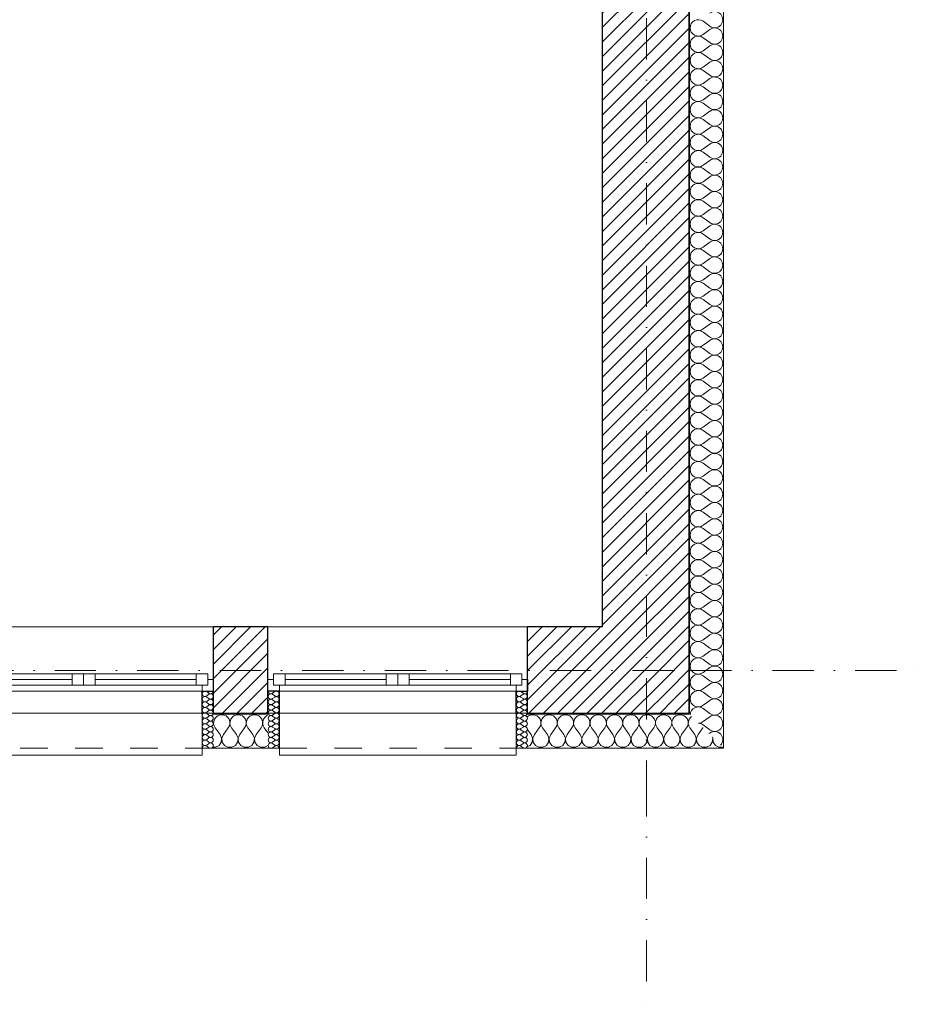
# Model space of a CAD drawing. Header units: millimetres. Extents: x 172139 to 266886, y 98118 to 138225.
# Tile 115 of 123: x 247976 to 251901, y 105738 to 110036. Entities that reach past the tile are written whole.
import ezdxf

# ---------------------------------------------------------------- set-up
doc = ezdxf.new("R2010")
doc.units = ezdxf.units.MM
doc.header["$MEASUREMENT"] = 0
doc.linetypes.add('Kropki i Kreski', pattern=[360, 180, -90, 0, -90])
doc.linetypes.add('Przerywana', pattern=[240, 120, -120])
for name, color, linetype in [('Konstrukcja - Siatki mod', 7, 'Continuous'), ('KR_INW', 7, 'Continuous'), ('NAPIS_SODON', 7, 'Continuous'), ('Okna ArchiCADa', 7, 'Continuous')]:
    doc.layers.add(name, color=color, linetype=linetype)
doc.layers.add('Konstrukcja - Siatki mod_Nr_pióra__48', color=7, linetype='Continuous', lineweight=15, true_color=0xa80f02)
doc.layers.add('KR_INW_Nr_pióra__102', color=7, linetype='Continuous', lineweight=5, true_color=0xcccccc)
for name, color, linetype, lineweight in [('KR_INW_Nr_pióra__101', 252, 'Continuous', 5), ('KR_INW_Nr_pióra__27', 7, 'Continuous', 25), ('KR_INW_Nr_pióra__47', 7, 'Continuous', 15), ('NAPIS_SODON_Nr_pióra__1', 7, 'Continuous', 13), ('Okna ArchiCADa_Nr_pióra__1', 7, 'Continuous', 13), ('Okna ArchiCADa_Nr_pióra__27', 7, 'Continuous', 25)]:
    doc.layers.add(name, color=color, linetype=linetype, lineweight=lineweight)
pattern_1 = [(45, (0, 0), (-31.819804, 31.819804), [])]

# ---------------------------------------------------------------- blocks, each defined once
blk = doc.blocks.new('Strop_1', base_point=(179225, 121523.3))
at = {"layer": 'NAPIS_SODON_Nr_pióra__1', "linetype": 'Continuous', "flags": 128}
blk.add_lwpolyline([(179225, 121523.3), (179225.9, 107003.8), (250898.3, 107008.3), (250897.4, 121527.8)], close=True, dxfattribs=at)
blk = doc.blocks.new('*X214')
at = {"layer": 'KR_INW_Nr_pióra__102', "linetype": 'Continuous'}
for p, q in [((250986.7, 110007.1), (250958.1, 110028.6)), ((250986.7, 109992.9), (250958.1, 109971.4)), ((250986.7, 109935.7), (250958.1, 109957.1)), ((250986.7, 109921.4), (250958.1, 109900)), ((250986.7, 109864.3), (250958.1, 109885.7)), ((250986.7, 109850), (250958.1, 109828.6)), ((250986.7, 109792.9), (250958.1, 109814.3)), ((250986.7, 109778.6), (250958.1, 109757.1)), ((250986.7, 109721.4), (250958.1, 109742.9)), ((250986.7, 109707.1), (250958.1, 109685.7)), ((250986.7, 109650), (250958.1, 109671.4)), ((250986.7, 109635.7), (250958.1, 109614.3)), ((250986.7, 109578.6), (250958.1, 109600)), ((250986.7, 109564.3), (250958.1, 109542.9)), ((250986.7, 109507.1), (250958.1, 109528.6)), ((250986.7, 109492.9), (250958.1, 109471.4)), ((250986.7, 109435.7), (250958.1, 109457.1)), ((250986.7, 109421.4), (250958.1, 109400)), ((250986.7, 109364.3), (250958.1, 109385.7)), ((250986.7, 109350), (250958.1, 109328.6)), ((250986.7, 109292.9), (250958.1, 109314.3)), ((250986.7, 109278.6), (250958.1, 109257.1)), ((250986.7, 109221.4), (250958.1, 109242.9)), ((250986.7, 109207.1), (250958.1, 109185.7)), ((250986.7, 109150), (250958.1, 109171.4)), ((250986.7, 109135.7), (250958.1, 109114.3)), ((250986.7, 109078.6), (250958.1, 109100)), ((250986.7, 109064.3), (250958.1, 109042.9)), ((250986.7, 109007.1), (250958.1, 109028.6)), ((250986.7, 108992.9), (250958.1, 108971.4)), ((250986.7, 108935.7), (250958.1, 108957.1)), ((250986.7, 108921.4), (250958.1, 108900)), ((250986.7, 108864.3), (250958.1, 108885.7)), ((250986.7, 108850), (250958.1, 108828.6)), ((250986.7, 108792.9), (250958.1, 108814.3)), ((250986.7, 108778.6), (250958.1, 108757.1)), ((250986.7, 108721.4), (250958.1, 108742.9)), ((250986.7, 108707.1), (250958.1, 108685.7)), ((250986.7, 108650), (250958.1, 108671.4)), ((250986.7, 108635.7), (250958.1, 108614.3)), ((250986.7, 108578.6), (250958.1, 108600)), ((250986.7, 108564.3), (250958.1, 108542.9)), ((250986.7, 108507.1), (250958.1, 108528.6)), ((250986.7, 108492.9), (250958.1, 108471.4)), ((250986.7, 108435.7), (250958.1, 108457.1)), ((250986.7, 108421.4), (250958.1, 108400)), ((250986.7, 108364.3), (250958.1, 108385.7)), ((250986.7, 108350), (250958.1, 108328.6)), ((250986.7, 108292.9), (250958.1, 108314.3)), ((250986.7, 108278.6), (250958.1, 108257.1)), ((250986.7, 108221.4), (250958.1, 108242.9)), ((250986.7, 108207.1), (250958.1, 108185.7)), ((250986.7, 108150), (250958.1, 108171.4)), ((250986.7, 108135.7), (250958.1, 108114.3)), ((250986.7, 108078.6), (250958.1, 108100)), ((250986.7, 108064.3), (250958.1, 108042.9)), ((250986.7, 108007.1), (250958.1, 108028.6)), ((250986.7, 107992.9), (250958.1, 107971.4)), ((250986.7, 107935.7), (250958.1, 107957.1)), ((250986.7, 107921.4), (250958.1, 107900)), ((250986.7, 107864.3), (250958.1, 107885.7)), ((250986.7, 107850), (250958.1, 107828.6)), ((250986.7, 107792.9), (250958.1, 107814.3)), ((250986.7, 107778.6), (250958.1, 107757.1)), ((250986.7, 107721.4), (250958.1, 107742.9)), ((250986.7, 107707.1), (250958.1, 107685.7)), ((250986.7, 107650), (250958.1, 107671.4)), ((250986.7, 107635.7), (250958.1, 107614.3)), ((250986.7, 107578.6), (250958.1, 107600)), ((250986.7, 107564.3), (250958.1, 107542.9)), ((250986.7, 107507.1), (250958.1, 107528.6)), ((250986.7, 107492.9), (250958.1, 107471.4)), ((250986.7, 107435.7), (250958.1, 107457.1)), ((250986.7, 107421.4), (250958.1, 107400)), ((250986.7, 107364.3), (250958.1, 107385.7)), ((250986.7, 107350), (250958.1, 107328.6)), ((250986.7, 107292.9), (250958.1, 107314.3)), ((250986.7, 107278.6), (250958.1, 107257.1)), ((250986.7, 107221.4), (250958.1, 107242.9)), ((250986.7, 107207.1), (250958.1, 107185.7)), ((250986.7, 107150), (250958.1, 107171.4)), ((250986.7, 107135.7), (250958.1, 107114.3)), ((250986.7, 107078.6), (250958.1, 107100)), ((250986.7, 107064.3), (250958.1, 107042.9)), ((250986.7, 107007.1), (250958.1, 107028.6)), ((250986.7, 106992.9), (250958.1, 106971.4)), ((250986.7, 106935.7), (250958.1, 106957.1)), ((250986.7, 106921.4), (250983.5, 106919))]:
    blk.add_line(p, q, dxfattribs=at)
for centre, start, end in [((250936.7, 110000), 53.1301, 180), ((251008.1, 110035.7), 233.1301, 126.8699), ((250936.7, 110000), 180, 306.8699), ((251008.1, 109964.3), 233.1301, 126.8699), ((250936.7, 109928.6), 53.1301, 180), ((250936.7, 109928.6), 180, 306.8699), ((251008.1, 109892.9), 233.1301, 126.8699), ((250936.7, 109857.1), 53.1301, 180), ((250936.7, 109857.1), 180, 306.8699), ((250936.7, 109785.7), 53.1301, 180), ((251008.1, 109821.4), 233.1301, 126.8699), ((250936.7, 109785.7), 180, 306.8699), ((251008.1, 109750), 233.1301, 126.8699), ((250936.7, 109714.3), 53.1301, 180), ((250936.7, 109714.3), 180, 306.8699), ((251008.1, 109678.6), 233.1301, 126.8699), ((250936.7, 109642.9), 53.1301, 180), ((250936.7, 109642.9), 180, 306.8699), ((250936.7, 109571.4), 53.1301, 180), ((251008.1, 109607.1), 233.1301, 126.8699), ((250936.7, 109571.4), 180, 306.8699), ((251008.1, 109535.7), 233.1301, 126.8699), ((250936.7, 109500), 53.1301, 180), ((250936.7, 109500), 180, 306.8699), ((251008.1, 109464.3), 233.1301, 126.8699), ((250936.7, 109428.6), 53.1301, 180), ((250936.7, 109428.6), 180, 306.8699), ((250936.7, 109357.1), 53.1301, 180), ((251008.1, 109392.9), 233.1301, 126.8699), ((250936.7, 109357.1), 180, 306.8699), ((251008.1, 109321.4), 233.1301, 126.8699), ((250936.7, 109285.7), 53.1301, 180), ((250936.7, 109285.7), 180, 306.8699), ((251008.1, 109250), 233.1301, 126.8699), ((250936.7, 109214.3), 53.1301, 180), ((250936.7, 109214.3), 180, 306.8699), ((250936.7, 109142.9), 53.1301, 180), ((251008.1, 109178.6), 233.1301, 126.8699), ((250936.7, 109142.9), 180, 306.8699), ((251008.1, 109107.1), 233.1301, 126.8699), ((250936.7, 109071.4), 53.1301, 180), ((250936.7, 109071.4), 180, 306.8699), ((251008.1, 109035.7), 233.1301, 126.8699), ((250936.7, 109000), 53.1301, 180), ((250936.7, 109000), 180, 306.8699), ((250936.7, 108928.6), 53.1301, 180), ((251008.1, 108964.3), 233.1301, 126.8699), ((250936.7, 108928.6), 180, 306.8699), ((251008.1, 108892.9), 233.1301, 126.8699), ((250936.7, 108857.1), 53.1301, 180), ((250936.7, 108857.1), 180, 306.8699), ((251008.1, 108821.4), 233.1301, 126.8699), ((250936.7, 108785.7), 53.1301, 180), ((250936.7, 108785.7), 180, 306.8699), ((250936.7, 108714.3), 53.1301, 180), ((251008.1, 108750), 233.1301, 126.8699), ((250936.7, 108714.3), 180, 306.8699), ((251008.1, 108678.6), 233.1301, 126.8699), ((250936.7, 108642.9), 53.1301, 180), ((250936.7, 108642.9), 180, 306.8699), ((251008.1, 108607.1), 233.1301, 126.8699), ((250936.7, 108571.4), 53.1301, 180), ((250936.7, 108571.4), 180, 306.8699), ((250936.7, 108500), 53.1301, 180), ((251008.1, 108535.7), 233.1301, 126.8699), ((250936.7, 108500), 180, 306.8699), ((251008.1, 108464.3), 233.1301, 126.8699), ((250936.7, 108428.6), 53.1301, 180), ((250936.7, 108428.6), 180, 306.8699), ((251008.1, 108392.9), 233.1301, 126.8699), ((250936.7, 108357.1), 53.1301, 180), ((250936.7, 108357.1), 180, 306.8699), ((250936.7, 108285.7), 53.1301, 180), ((251008.1, 108321.4), 233.1301, 126.8699), ((250936.7, 108285.7), 180, 306.8699), ((251008.1, 108250), 233.1301, 126.8699), ((250936.7, 108214.3), 53.1301, 180), ((250936.7, 108214.3), 180, 306.8699), ((251008.1, 108178.6), 233.1301, 126.8699), ((250936.7, 108142.9), 53.1301, 180), ((250936.7, 108142.9), 180, 306.8699), ((251008.1, 108107.1), 233.1301, 126.8699), ((250936.7, 108071.4), 53.1301, 180), ((250936.7, 108071.4), 180, 306.8699), ((251008.1, 108035.7), 233.1301, 126.8699), ((250936.7, 108000), 53.1301, 180), ((250936.7, 108000), 180, 306.8699), ((251008.1, 107964.3), 233.1301, 126.8699), ((250936.7, 107928.6), 53.1301, 180), ((250936.7, 107928.6), 180, 306.8699), ((251008.1, 107892.9), 233.1301, 126.8699), ((250936.7, 107857.1), 53.1301, 180), ((250936.7, 107857.1), 180, 306.8699), ((251008.1, 107821.4), 233.1301, 126.8699), ((250936.7, 107785.7), 53.1301, 180), ((250936.7, 107785.7), 180, 306.8699), ((251008.1, 107750), 233.1301, 126.8699), ((250936.7, 107714.3), 53.1301, 180), ((250936.7, 107714.3), 180, 306.8699), ((251008.1, 107678.6), 233.1301, 126.8699), ((250936.7, 107642.9), 53.1301, 180), ((250936.7, 107642.9), 180, 306.8699), ((251008.1, 107607.1), 233.1301, 126.8699), ((250936.7, 107571.4), 53.1301, 180), ((250936.7, 107571.4), 180, 306.8699), ((251008.1, 107535.7), 233.1301, 126.8699), ((250936.7, 107500), 53.1301, 180), ((250936.7, 107500), 180, 306.8699), ((251008.1, 107464.3), 233.1301, 126.8699), ((250936.7, 107428.6), 53.1301, 180), ((250936.7, 107428.6), 180, 306.8699), ((251008.1, 107392.9), 233.1301, 126.8699), ((250936.7, 107357.1), 53.1301, 180), ((250936.7, 107357.1), 180, 306.8699), ((251008.1, 107321.4), 233.1301, 126.8699), ((250936.7, 107285.7), 53.1301, 180), ((250936.7, 107285.7), 180, 306.8699), ((251008.1, 107250), 233.1301, 126.8699), ((250936.7, 107214.3), 53.1301, 180), ((250936.7, 107214.3), 180, 306.8699), ((251008.1, 107178.6), 233.1301, 126.8699), ((250936.7, 107142.9), 53.1301, 180), ((250936.7, 107142.9), 180, 306.8699), ((251008.1, 107107.1), 233.1301, 126.8699), ((250936.7, 107071.4), 53.1301, 180), ((250936.7, 107071.4), 180, 306.8699), ((251008.1, 107035.7), 233.1301, 126.8699), ((250936.7, 107000), 53.1301, 177.5332), ((251008.1, 106964.3), 233.1301, 126.8699), ((250936.7, 107000), 272.4668, 306.8699), ((250936.7, 106928.6), 53.1301, 87.4221), ((251008.1, 106892.9), 316.7816, 126.8699)]:
    blk.add_arc(centre, 35.7, start, end, dxfattribs=at)
blk = doc.blocks.new('Ściana_4', base_point=(251047.4, 121675.6))
at = {"layer": 'KR_INW_Nr_pióra__101', "linetype": 'Continuous'}
h = blk.add_hatch(dxfattribs=at)
h.set_pattern_fill('Cegła_licówka', color=256, style=0, pattern_type=2)
h.set_pattern_definition(pattern_1)
h.paths.add_polyline_path([(250897.4, 107005.1), (250897.4, 121525.6), (250517.4, 121145.6), (250517.4, 107385.1)])
at = {"layer": 'KR_INW_Nr_pióra__27', "linetype": 'Continuous'}
blk.add_line((250897.4, 107005.1), (250897.4, 121525.6), dxfattribs=at)
at = {"layer": 'KR_INW_Nr_pióra__27', "linetype": 'Continuous', "flags": 128}
blk.add_lwpolyline([(250517.4, 112995.9), (250517.4, 107385.1)], dxfattribs=at)
at = {"layer": 'KR_INW_Nr_pióra__47', "linetype": 'Continuous', "flags": 128}
blk.add_lwpolyline([(251047.4, 106855.1), (251047.4, 121675.6)], dxfattribs=at)
at = {"layer": 'KR_INW'}
blk.add_blockref('*X214', (0, 0), dxfattribs=at)
blk = doc.blocks.new('*X335')
at = {"layer": 'KR_INW_Nr_pióra__102', "linetype": 'Continuous'}
for p, q in [((248830.8, 106989.9), (248825.2, 106981.8)), ((248838.4, 106996.2), (248830.8, 106989.9)), ((248847.4, 107000.2), (248838.4, 106996.2)), ((248857.1, 107001.6), (248847.4, 107000.2)), ((248866.9, 107000.2), (248857.1, 107001.6)), ((248875.9, 106996.2), (248866.9, 107000.2)), ((248883.5, 106989.9), (248875.9, 106996.2)), ((248889.1, 106981.8), (248883.5, 106989.9)), ((248902.2, 106989.9), (248896.6, 106981.8)), ((248909.8, 106996.2), (248902.2, 106989.9)), ((248918.8, 107000.2), (248909.8, 106996.2)), ((248928.6, 107001.6), (248918.8, 107000.2)), ((248938.3, 107000.2), (248928.6, 107001.6)), ((248947.3, 106996.2), (248938.3, 107000.2)), ((248954.9, 106989.9), (248947.3, 106996.2)), ((248960.5, 106981.8), (248954.9, 106989.9)), ((248973.6, 106989.9), (248968.1, 106981.8)), ((248981.2, 106996.2), (248973.6, 106989.9)), ((248990.2, 107000.2), (248981.2, 106996.2)), ((249000, 107001.6), (248990.2, 107000.2)), ((249009.8, 107000.2), (249000, 107001.6)), ((249018.8, 106996.2), (249009.8, 107000.2)), ((249026.4, 106989.9), (249018.8, 106996.2)), ((249031.9, 106981.8), (249026.4, 106989.9)), ((249045.1, 106989.9), (249039.5, 106981.8)), ((249052.7, 106996.2), (249045.1, 106989.9)), ((249058.7, 106998.9), (249052.7, 106996.2)), ((248821.3, 106962.6), (248821.2, 106963.5)), ((248821.2, 106962.5), (248821.3, 106962.6)), ((248822.1, 106972.5), (248821.6, 106962.6)), ((248821.6, 106962.6), (248823.8, 106953.1)), ((248825.2, 106981.8), (248822.1, 106972.5)), ((248823.8, 106953.1), (248828.6, 106944.4)), ((248850, 106915.9), (248828.6, 106944.4)), ((248864.3, 106915.9), (248885.7, 106944.4)), ((248885.7, 106944.4), (248890.5, 106953.1)), ((248892.2, 106972.5), (248889.1, 106981.8)), ((248890.5, 106953.1), (248892.7, 106962.6)), ((248892.7, 106962.6), (248892.2, 106972.5)), ((248893.5, 106972.5), (248893, 106962.6)), ((248893, 106962.6), (248895.2, 106953.1)), ((248896.6, 106981.8), (248893.5, 106972.5)), ((248895.2, 106953.1), (248900, 106944.4)), ((248921.4, 106915.9), (248900, 106944.4)), ((248935.7, 106915.9), (248957.1, 106944.4)), ((248957.1, 106944.4), (248961.9, 106953.1)), ((248963.7, 106972.5), (248960.5, 106981.8)), ((248961.9, 106953.1), (248964.1, 106962.6)), ((248964.1, 106962.6), (248963.7, 106972.5)), ((248964.9, 106972.5), (248964.4, 106962.6)), ((248964.4, 106962.6), (248966.7, 106953.1)), ((248968.1, 106981.8), (248964.9, 106972.5)), ((248966.7, 106953.1), (248971.4, 106944.4)), ((248992.9, 106915.9), (248971.4, 106944.4)), ((249007.1, 106915.9), (249028.6, 106944.4)), ((249028.6, 106944.4), (249033.3, 106953.1)), ((249035.1, 106972.5), (249031.9, 106981.8)), ((249033.3, 106953.1), (249035.6, 106962.6)), ((249035.6, 106962.6), (249035.1, 106972.5)), ((249036.3, 106972.5), (249035.9, 106962.6)), ((249035.9, 106962.6), (249038.1, 106953.1)), ((249039.5, 106981.8), (249036.3, 106972.5)), ((249038.1, 106953.1), (249042.9, 106944.4)), ((249058.7, 106923.3), (249042.9, 106944.4)), ((248856.7, 106899.8), (248850, 106915.9)), ((248855.1, 106882.5), (248856.7, 106899.8)), ((248864.3, 106915.9), (248857.6, 106899.8)), ((248857.6, 106899.8), (248859.2, 106882.5)), ((248928.2, 106899.8), (248921.4, 106915.9)), ((248926.5, 106882.5), (248928.2, 106899.8)), ((248935.7, 106915.9), (248929, 106899.8)), ((248929, 106899.8), (248930.6, 106882.5)), ((248999.6, 106899.8), (248992.9, 106915.9)), ((248997.9, 106882.5), (248999.6, 106899.8)), ((249007.1, 106915.9), (249000.4, 106899.8)), ((249000.4, 106899.8), (249002.1, 106882.5)), ((248821.2, 106859.8), (248830.1, 106859.8)), ((248830.1, 106859.8), (248845.5, 106868)), ((248845.5, 106868), (248855.1, 106882.5)), ((248859.2, 106882.5), (248868.8, 106868)), ((248868.8, 106868), (248884.2, 106859.8)), ((248884.2, 106859.8), (248901.6, 106859.8)), ((248901.6, 106859.8), (248916.9, 106868)), ((248916.9, 106868), (248926.5, 106882.5)), ((248930.6, 106882.5), (248940.3, 106868)), ((248940.3, 106868), (248955.6, 106859.8)), ((248955.6, 106859.8), (248973, 106859.8)), ((248973, 106859.8), (248988.3, 106868)), ((248988.3, 106868), (248997.9, 106882.5)), ((249002.1, 106882.5), (249011.7, 106868)), ((249011.7, 106868), (249027, 106859.8)), ((249027, 106859.8), (249044.4, 106859.8)), ((249044.4, 106859.8), (249058.7, 106867.4))]:
    blk.add_line(p, q, dxfattribs=at)
blk = doc.blocks.new('*X336')
at = {"layer": 'KR_INW_Nr_pióra__102', "linetype": 'Continuous'}
for p, q in [((250195.5, 106996.2), (250192.2, 106993.5)), ((250204.5, 107000.2), (250195.5, 106996.2)), ((250214.3, 107001.6), (250204.5, 107000.2)), ((250224, 107000.2), (250214.3, 107001.6)), ((250233.1, 106996.2), (250224, 107000.2)), ((250240.6, 106989.9), (250233.1, 106996.2)), ((250246.2, 106981.8), (250240.6, 106989.9)), ((250259.4, 106989.9), (250253.8, 106981.8)), ((250266.9, 106996.2), (250259.4, 106989.9)), ((250276, 107000.2), (250266.9, 106996.2)), ((250285.7, 107001.6), (250276, 107000.2)), ((250295.5, 107000.2), (250285.7, 107001.6)), ((250304.5, 106996.2), (250295.5, 107000.2)), ((250312.1, 106989.9), (250304.5, 106996.2)), ((250317.7, 106981.8), (250312.1, 106989.9)), ((250330.8, 106989.9), (250325.2, 106981.8)), ((250338.4, 106996.2), (250330.8, 106989.9)), ((250347.4, 107000.2), (250338.4, 106996.2)), ((250357.1, 107001.6), (250347.4, 107000.2)), ((250366.9, 107000.2), (250357.1, 107001.6)), ((250375.9, 106996.2), (250366.9, 107000.2)), ((250383.5, 106989.9), (250375.9, 106996.2)), ((250389.1, 106981.8), (250383.5, 106989.9)), ((250402.2, 106989.9), (250396.6, 106981.8)), ((250409.8, 106996.2), (250402.2, 106989.9)), ((250418.8, 107000.2), (250409.8, 106996.2)), ((250428.6, 107001.6), (250418.8, 107000.2)), ((250438.3, 107000.2), (250428.6, 107001.6)), ((250447.3, 106996.2), (250438.3, 107000.2)), ((250454.9, 106989.9), (250447.3, 106996.2)), ((250460.5, 106981.8), (250454.9, 106989.9)), ((250473.6, 106989.9), (250468.1, 106981.8)), ((250481.2, 106996.2), (250473.6, 106989.9)), ((250490.2, 107000.2), (250481.2, 106996.2)), ((250500, 107001.6), (250490.2, 107000.2)), ((250509.8, 107000.2), (250500, 107001.6)), ((250518.8, 106996.2), (250509.8, 107000.2)), ((250526.4, 106989.9), (250518.8, 106996.2)), ((250531.9, 106981.8), (250526.4, 106989.9)), ((250545.1, 106989.9), (250539.5, 106981.8)), ((250552.7, 106996.2), (250545.1, 106989.9)), ((250561.7, 107000.2), (250552.7, 106996.2)), ((250571.4, 107001.6), (250561.7, 107000.2)), ((250581.2, 107000.2), (250571.4, 107001.6)), ((250590.2, 106996.2), (250581.2, 107000.2)), ((250597.8, 106989.9), (250590.2, 106996.2)), ((250603.4, 106981.8), (250597.8, 106989.9)), ((250616.5, 106989.9), (250610.9, 106981.8)), ((250624.1, 106996.2), (250616.5, 106989.9)), ((250633.1, 107000.2), (250624.1, 106996.2)), ((250642.9, 107001.6), (250633.1, 107000.2)), ((250652.6, 107000.2), (250642.9, 107001.6)), ((250661.6, 106996.2), (250652.6, 107000.2)), ((250669.2, 106989.9), (250661.6, 106996.2)), ((250674.8, 106981.8), (250669.2, 106989.9)), ((250687.9, 106989.9), (250682.3, 106981.8)), ((250695.5, 106996.2), (250687.9, 106989.9)), ((250704.5, 107000.2), (250695.5, 106996.2)), ((250714.3, 107001.6), (250704.5, 107000.2)), ((250724, 107000.2), (250714.3, 107001.6)), ((250733.1, 106996.2), (250724, 107000.2)), ((250740.6, 106989.9), (250733.1, 106996.2)), ((250746.2, 106981.8), (250740.6, 106989.9)), ((250759.4, 106989.9), (250753.8, 106981.8)), ((250766.9, 106996.2), (250759.4, 106989.9)), ((250776, 107000.2), (250766.9, 106996.2)), ((250785.7, 107001.6), (250776, 107000.2)), ((250795.5, 107000.2), (250785.7, 107001.6)), ((250804.5, 106996.2), (250795.5, 107000.2)), ((250812.1, 106989.9), (250804.5, 106996.2)), ((250817.7, 106981.8), (250812.1, 106989.9)), ((250830.8, 106989.9), (250825.2, 106981.8)), ((250838.4, 106996.2), (250830.8, 106989.9)), ((250847.4, 107000.2), (250838.4, 106996.2)), ((250857.1, 107001.6), (250847.4, 107000.2)), ((250866.9, 107000.2), (250857.1, 107001.6)), ((250875.9, 106996.2), (250866.9, 107000.2)), ((250883.5, 106989.9), (250875.9, 106996.2)), ((250889.1, 106981.8), (250883.5, 106989.9)), ((250902.2, 106989.9), (250896.6, 106981.8)), ((250907.9, 106994.6), (250902.2, 106989.9)), ((250221.4, 106915.9), (250242.9, 106944.4)), ((250242.9, 106944.4), (250247.6, 106953.1)), ((250249.4, 106972.5), (250246.2, 106981.8)), ((250247.6, 106953.1), (250249.9, 106962.6)), ((250249.9, 106962.6), (250249.4, 106972.5)), ((250250.6, 106972.5), (250250.1, 106962.6)), ((250250.1, 106962.6), (250252.4, 106953.1)), ((250253.8, 106981.8), (250250.6, 106972.5)), ((250252.4, 106953.1), (250257.1, 106944.4)), ((250278.6, 106915.9), (250257.1, 106944.4)), ((250292.9, 106915.9), (250314.3, 106944.4)), ((250314.3, 106944.4), (250319.1, 106953.1)), ((250320.8, 106972.5), (250317.7, 106981.8)), ((250319.1, 106953.1), (250321.3, 106962.6)), ((250321.3, 106962.6), (250320.8, 106972.5)), ((250322.1, 106972.5), (250321.6, 106962.6)), ((250321.6, 106962.6), (250323.8, 106953.1)), ((250325.2, 106981.8), (250322.1, 106972.5)), ((250323.8, 106953.1), (250328.6, 106944.4)), ((250350, 106915.9), (250328.6, 106944.4)), ((250364.3, 106915.9), (250385.7, 106944.4)), ((250385.7, 106944.4), (250390.5, 106953.1)), ((250392.2, 106972.5), (250389.1, 106981.8)), ((250390.5, 106953.1), (250392.7, 106962.6)), ((250392.7, 106962.6), (250392.2, 106972.5)), ((250393.5, 106972.5), (250393, 106962.6)), ((250393, 106962.6), (250395.2, 106953.1)), ((250396.6, 106981.8), (250393.5, 106972.5)), ((250395.2, 106953.1), (250400, 106944.4)), ((250421.4, 106915.9), (250400, 106944.4)), ((250435.7, 106915.9), (250457.1, 106944.4)), ((250457.1, 106944.4), (250461.9, 106953.1)), ((250463.7, 106972.5), (250460.5, 106981.8)), ((250461.9, 106953.1), (250464.1, 106962.6)), ((250464.1, 106962.6), (250463.7, 106972.5)), ((250464.9, 106972.5), (250464.4, 106962.6)), ((250464.4, 106962.6), (250466.7, 106953.1)), ((250468.1, 106981.8), (250464.9, 106972.5)), ((250466.7, 106953.1), (250471.4, 106944.4)), ((250492.9, 106915.9), (250471.4, 106944.4)), ((250507.1, 106915.9), (250528.6, 106944.4)), ((250528.6, 106944.4), (250533.3, 106953.1)), ((250535.1, 106972.5), (250531.9, 106981.8)), ((250533.3, 106953.1), (250535.6, 106962.6)), ((250535.6, 106962.6), (250535.1, 106972.5)), ((250536.3, 106972.5), (250535.9, 106962.6)), ((250535.9, 106962.6), (250538.1, 106953.1)), ((250539.5, 106981.8), (250536.3, 106972.5)), ((250538.1, 106953.1), (250542.9, 106944.4)), ((250564.3, 106915.9), (250542.9, 106944.4)), ((250578.6, 106915.9), (250600, 106944.4)), ((250600, 106944.4), (250604.8, 106953.1)), ((250606.5, 106972.5), (250603.4, 106981.8)), ((250604.8, 106953.1), (250607, 106962.6)), ((250607, 106962.6), (250606.5, 106972.5)), ((250607.8, 106972.5), (250607.3, 106962.6)), ((250607.3, 106962.6), (250609.5, 106953.1)), ((250610.9, 106981.8), (250607.8, 106972.5)), ((250609.5, 106953.1), (250614.3, 106944.4)), ((250635.7, 106915.9), (250614.3, 106944.4)), ((250650, 106915.9), (250671.4, 106944.4)), ((250671.4, 106944.4), (250676.2, 106953.1)), ((250677.9, 106972.5), (250674.8, 106981.8)), ((250676.2, 106953.1), (250678.4, 106962.6)), ((250678.4, 106962.6), (250677.9, 106972.5)), ((250679.2, 106972.5), (250678.7, 106962.6)), ((250678.7, 106962.6), (250680.9, 106953.1)), ((250682.3, 106981.8), (250679.2, 106972.5)), ((250680.9, 106953.1), (250685.7, 106944.4)), ((250707.1, 106915.9), (250685.7, 106944.4)), ((250721.4, 106915.9), (250742.9, 106944.4)), ((250742.9, 106944.4), (250747.6, 106953.1)), ((250749.4, 106972.5), (250746.2, 106981.8)), ((250747.6, 106953.1), (250749.9, 106962.6)), ((250749.9, 106962.6), (250749.4, 106972.5)), ((250750.6, 106972.5), (250750.1, 106962.6)), ((250750.1, 106962.6), (250752.4, 106953.1)), ((250753.8, 106981.8), (250750.6, 106972.5)), ((250752.4, 106953.1), (250757.1, 106944.4)), ((250778.6, 106915.9), (250757.1, 106944.4)), ((250792.9, 106915.9), (250814.3, 106944.4)), ((250814.3, 106944.4), (250819.1, 106953.1)), ((250820.8, 106972.5), (250817.7, 106981.8)), ((250819.1, 106953.1), (250821.3, 106962.6)), ((250821.3, 106962.6), (250820.8, 106972.5)), ((250822.1, 106972.5), (250821.6, 106962.6)), ((250821.6, 106962.6), (250823.8, 106953.1)), ((250825.2, 106981.8), (250822.1, 106972.5)), ((250823.8, 106953.1), (250828.6, 106944.4)), ((250850, 106915.9), (250828.6, 106944.4)), ((250864.3, 106915.9), (250885.7, 106944.4)), ((250885.7, 106944.4), (250890.5, 106953.1)), ((250892.2, 106972.5), (250889.1, 106981.8)), ((250890.5, 106953.1), (250892.7, 106962.6)), ((250892.7, 106962.6), (250892.2, 106972.5)), ((250893.5, 106972.5), (250893, 106962.6)), ((250893, 106962.6), (250895.2, 106953.1)), ((250896.6, 106981.8), (250893.5, 106972.5)), ((250895.2, 106953.1), (250900, 106944.4)), ((250921.4, 106915.9), (250900, 106944.4)), ((250935.7, 106915.9), (250957.1, 106944.4)), ((250957.1, 106944.4), (250957.5, 106945)), ((250207.1, 106915.9), (250192.2, 106935.8)), ((250213.9, 106899.8), (250207.1, 106915.9)), ((250212.2, 106882.5), (250213.9, 106899.8)), ((250221.4, 106915.9), (250214.7, 106899.8)), ((250214.7, 106899.8), (250216.3, 106882.5)), ((250285.3, 106899.8), (250278.6, 106915.9)), ((250283.7, 106882.5), (250285.3, 106899.8)), ((250292.9, 106915.9), (250286.1, 106899.8)), ((250286.1, 106899.8), (250287.8, 106882.5)), ((250356.7, 106899.8), (250350, 106915.9)), ((250355.1, 106882.5), (250356.7, 106899.8)), ((250364.3, 106915.9), (250357.6, 106899.8)), ((250357.6, 106899.8), (250359.2, 106882.5)), ((250428.2, 106899.8), (250421.4, 106915.9)), ((250426.5, 106882.5), (250428.2, 106899.8)), ((250435.7, 106915.9), (250429, 106899.8)), ((250429, 106899.8), (250430.6, 106882.5)), ((250499.6, 106899.8), (250492.9, 106915.9)), ((250497.9, 106882.5), (250499.6, 106899.8)), ((250507.1, 106915.9), (250500.4, 106899.8)), ((250500.4, 106899.8), (250502.1, 106882.5)), ((250571, 106899.8), (250564.3, 106915.9)), ((250569.4, 106882.5), (250571, 106899.8)), ((250578.6, 106915.9), (250571.8, 106899.8)), ((250571.8, 106899.8), (250573.5, 106882.5)), ((250642.4, 106899.8), (250635.7, 106915.9)), ((250640.8, 106882.5), (250642.4, 106899.8)), ((250650, 106915.9), (250643.3, 106899.8)), ((250643.3, 106899.8), (250644.9, 106882.5)), ((250713.9, 106899.8), (250707.1, 106915.9)), ((250712.2, 106882.5), (250713.9, 106899.8)), ((250721.4, 106915.9), (250714.7, 106899.8)), ((250714.7, 106899.8), (250716.3, 106882.5)), ((250785.3, 106899.8), (250778.6, 106915.9)), ((250783.7, 106882.5), (250785.3, 106899.8)), ((250792.9, 106915.9), (250786.1, 106899.8)), ((250786.1, 106899.8), (250787.8, 106882.5)), ((250856.7, 106899.8), (250850, 106915.9)), ((250855.1, 106882.5), (250856.7, 106899.8)), ((250864.3, 106915.9), (250857.6, 106899.8)), ((250857.6, 106899.8), (250859.2, 106882.5)), ((250928.2, 106899.8), (250921.4, 106915.9)), ((250926.5, 106882.5), (250928.2, 106899.8)), ((250935.7, 106915.9), (250929, 106899.8)), ((250929, 106899.8), (250930.6, 106882.5)), ((250999.6, 106899.8), (250997.3, 106905.2)), ((250997.9, 106882.5), (250999.6, 106899.8)), ((251001.1, 106901.4), (251000.4, 106899.8)), ((251000.4, 106899.8), (251002.1, 106882.5)), ((250192.2, 106862.4), (250202.6, 106868)), ((250202.6, 106868), (250212.2, 106882.5)), ((250216.3, 106882.5), (250226, 106868)), ((250226, 106868), (250241.3, 106859.8)), ((250241.3, 106859.8), (250258.7, 106859.8)), ((250258.7, 106859.8), (250274, 106868)), ((250274, 106868), (250283.7, 106882.5)), ((250287.8, 106882.5), (250297.4, 106868)), ((250297.4, 106868), (250312.7, 106859.8)), ((250312.7, 106859.8), (250330.1, 106859.8)), ((250330.1, 106859.8), (250345.5, 106868)), ((250345.5, 106868), (250355.1, 106882.5)), ((250359.2, 106882.5), (250368.8, 106868)), ((250368.8, 106868), (250384.2, 106859.8)), ((250384.2, 106859.8), (250401.6, 106859.8)), ((250401.6, 106859.8), (250416.9, 106868)), ((250416.9, 106868), (250426.5, 106882.5)), ((250430.6, 106882.5), (250440.3, 106868)), ((250440.3, 106868), (250455.6, 106859.8)), ((250455.6, 106859.8), (250473, 106859.8)), ((250473, 106859.8), (250488.3, 106868)), ((250488.3, 106868), (250497.9, 106882.5)), ((250502.1, 106882.5), (250511.7, 106868)), ((250511.7, 106868), (250527, 106859.8)), ((250527, 106859.8), (250544.4, 106859.8)), ((250544.4, 106859.8), (250559.7, 106868)), ((250559.7, 106868), (250569.4, 106882.5)), ((250573.5, 106882.5), (250583.1, 106868)), ((250583.1, 106868), (250598.4, 106859.8)), ((250598.4, 106859.8), (250615.8, 106859.8)), ((250615.8, 106859.8), (250631.2, 106868)), ((250631.2, 106868), (250640.8, 106882.5)), ((250644.9, 106882.5), (250654.5, 106868)), ((250654.5, 106868), (250669.9, 106859.8)), ((250669.9, 106859.8), (250687.3, 106859.8)), ((250687.3, 106859.8), (250702.6, 106868)), ((250702.6, 106868), (250712.2, 106882.5)), ((250716.3, 106882.5), (250726, 106868)), ((250726, 106868), (250741.3, 106859.8)), ((250741.3, 106859.8), (250758.7, 106859.8)), ((250758.7, 106859.8), (250774, 106868)), ((250774, 106868), (250783.7, 106882.5)), ((250787.8, 106882.5), (250797.4, 106868)), ((250797.4, 106868), (250812.7, 106859.8)), ((250812.7, 106859.8), (250830.1, 106859.8)), ((250830.1, 106859.8), (250845.5, 106868)), ((250845.5, 106868), (250855.1, 106882.5)), ((250859.2, 106882.5), (250868.8, 106868)), ((250868.8, 106868), (250884.2, 106859.8)), ((250884.2, 106859.8), (250901.6, 106859.8)), ((250901.6, 106859.8), (250916.9, 106868)), ((250916.9, 106868), (250926.5, 106882.5)), ((250930.6, 106882.5), (250940.3, 106868)), ((250940.3, 106868), (250955.6, 106859.8)), ((250955.6, 106859.8), (250973, 106859.8)), ((250973, 106859.8), (250988.3, 106868)), ((250988.3, 106868), (250997.9, 106882.5)), ((251002.1, 106882.5), (251011.7, 106868)), ((251011.7, 106868), (251027, 106859.8)), ((251027, 106859.8), (251042.7, 106859.8))]:
    blk.add_line(p, q, dxfattribs=at)
blk = doc.blocks.new('*X354')
at = {"layer": 'KR_INW_Nr_pióra__102', "linetype": 'Continuous'}
for p, q in [((248801, 107095.6), (248791.5, 107102.8)), ((248801, 107090.9), (248791.5, 107083.7)), ((248801, 107071.8), (248791.5, 107079)), ((248801, 107067), (248791.5, 107059.9)), ((248801, 107048), (248791.5, 107055.1)), ((248801, 107043.2), (248791.5, 107036.1)), ((248801, 107024.2), (248791.5, 107031.3)), ((248801, 107019.4), (248791.5, 107012.3)), ((248801, 107000.4), (248791.5, 107007.5)), ((248801, 106995.6), (248791.5, 106988.5)), ((248801, 106976.6), (248791.5, 106983.7)), ((248801, 106971.8), (248791.5, 106964.7)), ((248801, 106952.8), (248791.5, 106959.9)), ((248801, 106948), (248791.5, 106940.9)), ((248801, 106929), (248791.5, 106936.1)), ((248801, 106924.2), (248791.5, 106917)), ((248801, 106905.1), (248791.5, 106912.3)), ((248801, 106900.4), (248791.5, 106893.2)), ((248801, 106881.3), (248791.5, 106888.5)), ((248801, 106876.6), (248791.5, 106869.4)), ((248801, 106857.5), (248791.5, 106864.7))]:
    blk.add_line(p, q, dxfattribs=at)
for centre, start, end in [((248784.3, 107093.2), 53.1301, 180), ((248784.3, 107093.2), 180, 306.8699), ((248784.3, 107069.4), 53.1301, 180), ((248784.3, 107069.4), 180, 306.8699), ((248808.1, 107105.1), 233.1301, 0), ((248808.1, 107081.3), 233.1301, 126.8699), ((248808.1, 107057.5), 233.1301, 126.8699), ((248784.3, 107045.6), 53.1301, 180), ((248784.3, 107045.6), 180, 306.8699), ((248784.3, 107021.8), 53.1301, 180), ((248808.1, 107033.7), 233.1301, 126.8699), ((248784.3, 107021.8), 180, 306.8699), ((248784.3, 106998), 53.1301, 180), ((248784.3, 106998), 180, 306.8699), ((248784.3, 106974.2), 53.1301, 180), ((248808.1, 107009.9), 233.1301, 126.8699), ((248808.1, 106986.1), 233.1301, 126.8699), ((248784.3, 106974.2), 180, 306.8699), ((248784.3, 106950.4), 53.1301, 180), ((248784.3, 106950.4), 180, 306.8699), ((248808.1, 106962.3), 233.1301, 126.8699), ((248808.1, 106938.5), 233.1301, 126.8699), ((248784.3, 106926.6), 53.1301, 180), ((248784.3, 106926.6), 180, 306.8699), ((248784.3, 106902.8), 53.1301, 180), ((248784.3, 106902.8), 180, 306.8699), ((248808.1, 106914.7), 233.1301, 126.8699), ((248808.1, 106890.9), 233.1301, 126.8699), ((248784.3, 106879), 53.1301, 180), ((248784.3, 106879), 180, 306.8699), ((248784.3, 106855.1), 53.1301, 180), ((248808.1, 106867), 233.1301, 126.8699)]:
    blk.add_arc(centre, 11.9, start, end, dxfattribs=at)
blk = doc.blocks.new('*X355')
at = {"layer": 'KR_INW_Nr_pióra__102', "linetype": 'Continuous'}
for p, q in [((249078.9, 107095.6), (249088.5, 107102.8)), ((249078.9, 107090.9), (249088.5, 107083.7)), ((249078.9, 107071.8), (249088.5, 107079)), ((249078.9, 107067), (249088.5, 107059.9)), ((249078.9, 107048), (249088.5, 107055.1)), ((249078.9, 107043.2), (249088.5, 107036.1)), ((249078.9, 107024.2), (249088.5, 107031.3)), ((249078.9, 107019.4), (249088.5, 107012.3)), ((249078.9, 107000.4), (249088.5, 107007.5)), ((249078.9, 106995.6), (249088.5, 106988.5)), ((249078.9, 106976.6), (249088.5, 106983.7)), ((249078.9, 106971.8), (249088.5, 106964.7)), ((249078.9, 106952.8), (249088.5, 106959.9)), ((249078.9, 106948), (249088.5, 106940.9)), ((249078.9, 106929), (249088.5, 106936.1)), ((249078.9, 106924.2), (249088.5, 106917)), ((249078.9, 106905.1), (249088.5, 106912.3)), ((249078.9, 106900.4), (249088.5, 106893.2)), ((249078.9, 106881.3), (249088.5, 106888.5)), ((249078.9, 106876.6), (249088.5, 106869.4)), ((249078.9, 106857.5), (249088.5, 106864.7))]:
    blk.add_line(p, q, dxfattribs=at)
for centre, start, end in [((249071.8, 107105.1), 180, 306.8699), ((249071.8, 107081.3), 53.1301, 306.8699), ((249071.8, 107057.5), 53.1301, 306.8699), ((249095.6, 107093.2), 0, 126.8699), ((249095.6, 107093.2), 233.1301, 0), ((249095.6, 107069.4), 0, 126.8699), ((249095.6, 107069.4), 233.1301, 0), ((249071.8, 107033.7), 53.1301, 306.8699), ((249095.6, 107045.6), 0, 126.8699), ((249095.6, 107045.6), 233.1301, 0), ((249095.6, 107021.8), 0, 126.8699), ((249071.8, 107009.9), 53.1301, 306.8699), ((249071.8, 106986.1), 53.1301, 306.8699), ((249095.6, 107021.8), 233.1301, 0), ((249095.6, 106998), 0, 126.8699), ((249095.6, 106998), 233.1301, 0), ((249095.6, 106974.2), 0, 126.8699), ((249071.8, 106962.3), 53.1301, 306.8699), ((249071.8, 106938.5), 53.1301, 306.8699), ((249095.6, 106974.2), 233.1301, 0), ((249095.6, 106950.4), 0, 126.8699), ((249095.6, 106950.4), 233.1301, 0), ((249071.8, 106914.7), 53.1301, 306.8699), ((249071.8, 106890.9), 53.1301, 306.8699), ((249095.6, 106926.6), 0, 126.8699), ((249095.6, 106926.6), 233.1301, 0), ((249095.6, 106902.8), 0, 126.8699), ((249095.6, 106902.8), 233.1301, 0), ((249071.8, 106867), 53.1301, 306.8699), ((249095.6, 106879), 0, 126.8699), ((249095.6, 106879), 233.1301, 0), ((249095.6, 106855.1), 0, 126.8699)]:
    blk.add_arc(centre, 11.9, start, end, dxfattribs=at)
blk = doc.blocks.new('*X356')
at = {"layer": 'KR_INW_Nr_pióra__102', "linetype": 'Continuous'}
for p, q in [((250172, 107095.6), (250162.5, 107102.8)), ((250172, 107090.9), (250162.5, 107083.7)), ((250172, 107071.8), (250162.5, 107079)), ((250172, 107067), (250162.5, 107059.9)), ((250172, 107048), (250162.5, 107055.1)), ((250172, 107043.2), (250162.5, 107036.1)), ((250172, 107024.2), (250162.5, 107031.3)), ((250172, 107019.4), (250162.5, 107012.3)), ((250172, 107000.4), (250162.5, 107007.5)), ((250172, 106995.6), (250162.5, 106988.5)), ((250172, 106976.6), (250162.5, 106983.7)), ((250172, 106971.8), (250162.5, 106964.7)), ((250172, 106952.8), (250162.5, 106959.9)), ((250172, 106948), (250162.5, 106940.9)), ((250172, 106929), (250162.5, 106936.1)), ((250172, 106924.2), (250162.5, 106917)), ((250172, 106905.1), (250162.5, 106912.3)), ((250172, 106900.4), (250162.5, 106893.2)), ((250172, 106881.3), (250162.5, 106888.5)), ((250172, 106876.6), (250162.5, 106869.4)), ((250172, 106857.5), (250162.5, 106864.7))]:
    blk.add_line(p, q, dxfattribs=at)
for centre, start, end in [((250155.3, 107093.2), 53.1301, 180), ((250155.3, 107093.2), 180, 306.8699), ((250155.3, 107069.4), 53.1301, 180), ((250155.3, 107069.4), 180, 306.8699), ((250179.1, 107105.1), 233.1301, 0), ((250179.1, 107081.3), 233.1301, 126.8699), ((250179.1, 107057.5), 233.1301, 126.8699), ((250155.3, 107045.6), 53.1301, 180), ((250155.3, 107045.6), 180, 306.8699), ((250155.3, 107021.8), 53.1301, 180), ((250179.1, 107033.7), 233.1301, 126.8699), ((250155.3, 107021.8), 180, 306.8699), ((250155.3, 106998), 53.1301, 180), ((250155.3, 106998), 180, 306.8699), ((250155.3, 106974.2), 53.1301, 180), ((250179.1, 107009.9), 233.1301, 126.8699), ((250179.1, 106986.1), 233.1301, 126.8699), ((250155.3, 106974.2), 180, 306.8699), ((250155.3, 106950.4), 53.1301, 180), ((250155.3, 106950.4), 180, 306.8699), ((250179.1, 106962.3), 233.1301, 126.8699), ((250179.1, 106938.5), 233.1301, 126.8699), ((250155.3, 106926.6), 53.1301, 180), ((250155.3, 106926.6), 180, 306.8699), ((250155.3, 106902.8), 53.1301, 180), ((250155.3, 106902.8), 180, 306.8699), ((250179.1, 106914.7), 233.1301, 126.8699), ((250179.1, 106890.9), 233.1301, 126.8699), ((250155.3, 106879), 53.1301, 180), ((250155.3, 106879), 180, 306.8699), ((250155.3, 106855.1), 53.1301, 180), ((250179.1, 106867), 233.1301, 126.8699)]:
    blk.add_arc(centre, 11.9, start, end, dxfattribs=at)
blk = doc.blocks.new('Okno dwuskrzydłowe 19_5')
at = {"layer": 'Okna ArchiCADa_Nr_pióra__1', "linetype": 'Continuous'}
for p, q in [((-566.8, 230), (566.8, 230)), ((-566.8, 0), (-541.8, 0)), ((-541.8, 25), (-491.8, 25)), ((-541.8, -25), (-541.8, 25)), ((-541.8, 0), (-541.8, -25)), ((-491.8, 25), (-50, 25)), ((-491.8, 25), (-491.8, -25)), ((-491.8, 25), (-50, 25)), ((-491.8, 0), (-50, 0)), ((-50, -25), (-50, 25)), ((-50, 25), (0, 25)), ((0, 25), (0, -25)), ((0, 25), (50, 25)), ((0, -25), (0, 25)), ((50, 25), (491.8, 25)), ((50, 25), (50, -25)), ((50, 25), (491.8, 25)), ((50, 0), (491.8, 0)), ((491.8, -25), (491.8, 25)), ((491.8, 25), (541.8, 25)), ((541.8, 25), (541.8, -25)), ((541.8, -25), (541.8, 0)), ((541.8, 0), (566.8, 0)), ((-541.8, -25), (-516.8, -25)), ((-491.8, -25), (-541.8, -25)), ((-516.8, -25), (-516.8, -50)), ((-50, -25), (-491.8, -25)), ((0, -25), (-50, -25)), ((50, -25), (0, -25)), ((491.8, -25), (50, -25)), ((541.8, -25), (491.8, -25)), ((516.8, -50), (516.8, -25)), ((516.8, -25), (541.8, -25)), ((-516.8, -50), (-566.8, -50)), ((0, -50), (-516.8, -50)), ((516.8, -50), (0, -50)), ((566.8, -50), (516.8, -50)), ((-516.8, -300), (-516.8, -330)), ((516.8, -330), (516.8, -300)), ((-516.8, -330), (516.8, -330))]:
    blk.add_line(p, q, dxfattribs=at)
at = {"layer": 'Okna ArchiCADa_Nr_pióra__1', "linetype": 'Przerywana'}
blk.add_line((-516.8, -300), (516.8, -300), dxfattribs=at)
at = {"layer": 'Okna ArchiCADa_Nr_pióra__27', "linetype": 'Continuous'}
for p, q in [((-566.8, -50), (-566.8, 0)), ((566.8, -50), (566.8, 0)), ((-516.8, -50), (-566.8, -50)), ((516.8, -50), (566.8, -50))]:
    blk.add_line(p, q, dxfattribs=at)
blk = doc.blocks.new('Ściana_60', base_point=(230439.7, 106855.1))
at = {"layer": 'KR_INW_Nr_pióra__101', "linetype": 'Continuous'}
h = blk.add_hatch(dxfattribs=at)
h.set_pattern_fill('Cegła_licówka', color=256, style=0, pattern_type=2)
h.set_pattern_definition(pattern_1)
h.paths.add_polyline_path([(249058.7, 107385.1), (248821.2, 107385.1), (248821.2, 107155.1), (248821.2, 107105.1), (248821.2, 107005.1), (249058.7, 107005.1), (249058.7, 107105.1), (249058.7, 107155.1)])
h = blk.add_hatch(dxfattribs=at)
h.set_pattern_fill('Cegła_licówka', color=256, style=0, pattern_type=2)
h.set_pattern_definition(pattern_1)
h.paths.add_polyline_path([(250192.2, 107155.1), (250192.2, 107105.1), (250192.2, 107005.1), (250897.4, 107005.1), (250517.4, 107385.1), (250192.2, 107385.1)])
at = {"layer": 'KR_INW_Nr_pióra__27', "linetype": 'Continuous'}
for p, q in [((248821.2, 107155.1), (248821.2, 107385.1)), ((249058.7, 107155.1), (249058.7, 107385.1)), ((250192.2, 107155.1), (250192.2, 107385.1)), ((248821.2, 107105.1), (248821.2, 107155.1)), ((249058.7, 107105.1), (249058.7, 107155.1)), ((250192.2, 107105.1), (250192.2, 107155.1)), ((248771.2, 107005.1), (248771.2, 107105.1)), ((248771.2, 107105.1), (248821.2, 107105.1)), ((248821.2, 107005.1), (248821.2, 107105.1)), ((249058.7, 107005.1), (249058.7, 107105.1)), ((249108.7, 107105.1), (249058.7, 107105.1)), ((249108.7, 107005.1), (249108.7, 107105.1)), ((250142.2, 107005.1), (250142.2, 107105.1)), ((250142.2, 107105.1), (250192.2, 107105.1)), ((250192.2, 107005.1), (250192.2, 107105.1)), ((248821.2, 107005.1), (249058.7, 107005.1)), ((250192.2, 107005.1), (250897.4, 107005.1))]:
    blk.add_line(p, q, dxfattribs=at)
at = {"layer": 'KR_INW_Nr_pióra__27', "linetype": 'Continuous', "flags": 128}
for points in [[(249058.7, 107385.1), (248821.2, 107385.1)], [(250517.4, 107385.1), (250192.2, 107385.1)]]:
    blk.add_lwpolyline(points, dxfattribs=at)
at = {"layer": 'KR_INW_Nr_pióra__47', "linetype": 'Continuous'}
for p, q in [((248821.2, 107105.1), (248771.2, 107105.1)), ((248771.2, 107105.1), (248771.2, 106855.1)), ((249058.7, 107105.1), (249108.7, 107105.1)), ((249108.7, 107105.1), (249108.7, 106855.1)), ((250192.2, 107105.1), (250142.2, 107105.1)), ((250142.2, 107105.1), (250142.2, 106855.1)), ((248771.2, 106855.1), (248771.2, 107005.1)), ((249108.7, 106855.1), (249108.7, 107005.1)), ((250142.2, 106855.1), (250142.2, 107005.1)), ((248821.2, 106855.1), (248771.2, 106855.1)), ((249058.7, 106855.1), (249108.7, 106855.1)), ((250192.2, 106855.1), (250142.2, 106855.1))]:
    blk.add_line(p, q, dxfattribs=at)
at = {"layer": 'KR_INW_Nr_pióra__47', "linetype": 'Continuous', "flags": 128}
for points in [[(248821.2, 106855.1), (249058.7, 106855.1)], [(250192.2, 106855.1), (251047.4, 106855.1)]]:
    blk.add_lwpolyline(points, dxfattribs=at)
at = {"layer": 'KR_INW'}
for name in ['*X354', '*X355', '*X356', '*X335', '*X336']:
    blk.add_blockref(name, (0, 0), dxfattribs=at)
at = {"layer": 'Okna ArchiCADa', "color": 21, "linetype": 'Continuous', "lineweight": 13, "true_color": 0xff9955, "zscale": 1000}
for p in [(248254.5, 107155.1), (249625.5, 107155.1)]:
    blk.add_blockref('Okno dwuskrzydłowe 19_5', p, dxfattribs=at)
blk = doc.blocks.new('Standardowy znacznik siatki_2')
at = {"layer": 'Konstrukcja - Siatki mod_Nr_pióra__48', "linetype": 'Kropki i Kreski'}
for p, q in [((1000, 0), (16187.8, 0)), ((16187.8, 0), (17187.8, 0))]:
    blk.add_line(p, q, dxfattribs=at)
blk = doc.blocks.new('Standardowy znacznik siatki_10')
at = {"layer": 'Konstrukcja - Siatki mod_Nr_pióra__48', "linetype": 'Kropki i Kreski'}
for p, q in [((1000, 0), (72912, 0)), ((72912, 0), (73912, 0))]:
    blk.add_line(p, q, dxfattribs=at)

msp = doc.modelspace()

# ---------------------------------------------------------------- block references
at = {"layer": 'Konstrukcja - Siatki mod', "color": 8, "linetype": 'Continuous', "lineweight": 13, "zscale": 1000, "rotation": 270}
msp.add_blockref('Standardowy znacznik siatki_2', (250711.3, 122925.3), dxfattribs=at)
at = {"layer": 'Konstrukcja - Siatki mod', "color": 8, "linetype": 'Continuous', "lineweight": 13, "zscale": 1000}
msp.add_blockref('Standardowy znacznik siatki_10', (177989.3, 107195.1), dxfattribs=at)
at = {"layer": 'KR_INW'}
for name, p in [('Ściana_4', (251047.4, 121675.6)), ('Ściana_60', (230439.7, 106855.1))]:
    msp.add_blockref(name, p, dxfattribs=at)
at = {"layer": 'NAPIS_SODON', "linetype": 'Continuous'}
msp.add_blockref('Strop_1', (179225, 121523.3), dxfattribs=at)

doc.saveas('drawing.dxf')
